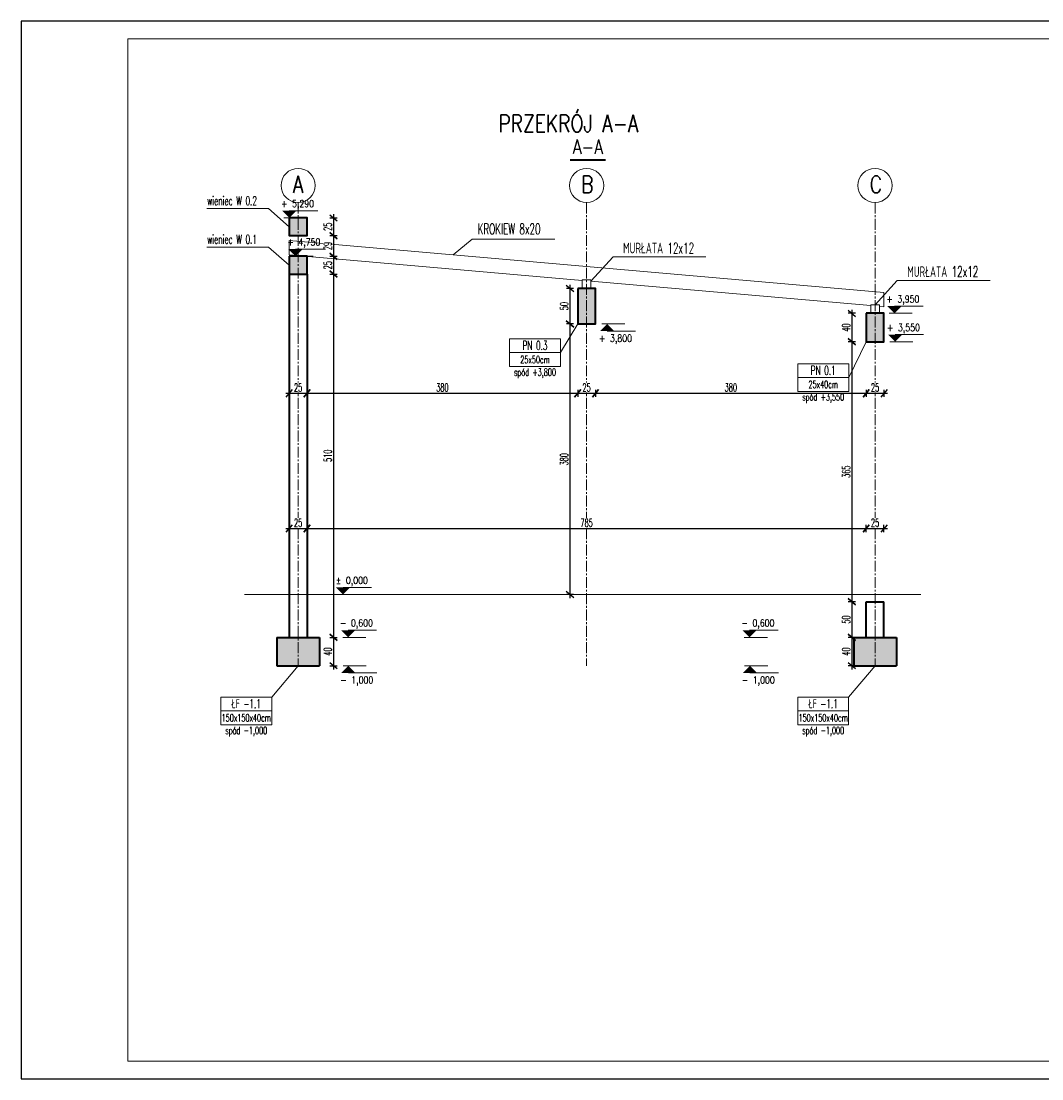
# Model space of a CAD drawing. Header units: centimetres. Extents: x 125945 to 146944, y 20629 to 31773.
# Tile 4 of 80: x 125945 to 127378, y 22758 to 24243. Entities that reach past the tile are written whole.
import ezdxf
from ezdxf.enums import TextEntityAlignment as Align

# ---------------------------------------------------------------- set-up
doc = ezdxf.new("R2010")
doc.units = ezdxf.units.CM
doc.linetypes.add('CENTER2', pattern=[28.575, 19.05, -3.175, 3.175, -3.175])
for name, color, linetype, lineweight in [('e-cad_cienkie', 88, 'Continuous', 15), ('e-cad_opisy', 7, 'Continuous', 15), ('e-cad_osie', 172, 'CENTER2', 9), ('e-cad_wymiary', 66, 'Continuous', 15), ('e-cad_wypelnienia', 254, 'Continuous', 9), ('K- OPISY', 40, 'Continuous', 15), ('K-DREWNO', 36, 'Continuous', 20), ('K-FUNDAMENTY', 44, 'Continuous', 35), ('K-ŚCIANY KONSTRUKCYJNE', 16, 'Continuous', 35), ('K-ŻELBET', 204, 'Continuous', 35)]:
    doc.layers.add(name, color=color, linetype=linetype, lineweight=lineweight)
doc.styles.add('e-cad_1', font='simplex.shx', dxfattribs={"width": 0.6})
doc.styles.add('e-cad_2', font='simplex.shx', dxfattribs={"width": 0.8})
doc.styles.add('simpl', font='simplex.shx', dxfattribs={"width": 0.6})
doc.dimstyles.new('e-cad_1_50_[cm]', dxfattribs={"dimscale": 5, "dimtxt": 2.25, "dimasz": 1.75, "dimexe": 1, "dimexo": 0, "dimgap": 0.5, "dimtad": 1, "dimdec": 1, "dimrnd": 0.5, "dimdsep": 46, "dimtxsty": 'simpl', "dimblk": 'OBLIQUE', "dimcen": 0, "dimdle": 1, "dimclrd": 256, "dimclre": 256, "dimclrt": 256, "dimadec": 0, "dimazin": 0, "dimtfac": 1, "dimtdec": 1, "dimtix": 1, "dimtmove": 2, "dimatfit": 3, "dimldrblk": 'OBLIQUE', "dimfxl": 1, "dimfxlon": 1, "dimtfill": 1, "dimarcsym": 0})

# ---------------------------------------------------------------- blocks, each defined once
blk = doc.blocks.new('e-cad_kota_2')
blk.add_line((0, 2), (8, 2))
blk.add_lwpolyline([(0, 0, 0, 4, 0), (0, 2, 4, 4, 0)], format="xyseb")
at = {"style": 'e-cad_1', "width": 0.8}
blk.add_attdef('ZNAK', text='', height=2, dxfattribs=at).set_placement((-0.5, 3), align=Align.RIGHT)
blk.add_attdef('RZEDNA', (0.8, 3), '', height=2, dxfattribs=at)
blk = doc.blocks.new('e-cad_kota_2_1')
blk.add_line((0, -2), (8, -2))
blk.add_lwpolyline([(0, 0, 0, 4, 0), (0, -2, 4, 4, 0)], format="xyseb")
at = {"style": 'e-cad_1', "width": 0.8}
blk.add_attdef('ZNAK', text='', height=2, dxfattribs=at).set_placement((-0.5, -5), align=Align.RIGHT)
blk.add_attdef('RZEDNA', (0.8, -5), '', height=2, dxfattribs=at)
blk = doc.blocks.new('_Oblique')
at = {"color": 0, "linetype": 'ByBlock', "lineweight": -2}
blk.add_line((0.5, 0.6), (-0.5, -0.6), dxfattribs=at)
blk = doc.blocks.new('*D3919')
at = {"layer": 'Defpoints', "color": 0}
for p in [(126321.2, 23516.3), (126346.2, 23516.3)]:
    blk.add_point(p, dxfattribs=at)
at = {"layer": 'e-cad_wymiary', "lineweight": -2, "ltscale": 2}
for p, q in [((126316.2, 23530.6), (126351.2, 23530.6)), ((126321.2, 23525.6), (126321.2, 23535.6)), ((126346.2, 23525.6), (126346.2, 23535.6))]:
    blk.add_line(p, q, dxfattribs=at)
at = {"layer": 'e-cad_wymiary', "lineweight": -2, "xscale": 8.75, "yscale": 8.75, "zscale": 8.75, "rotation": 180}
blk.add_blockref('_Oblique', (126321.2, 23530.6), dxfattribs=at)
at = {"layer": 'e-cad_wymiary', "lineweight": -2, "xscale": 8.75, "yscale": 8.75, "zscale": 8.75}
blk.add_blockref('_Oblique', (126346.2, 23530.6), dxfattribs=at)
at = {"layer": 'e-cad_wymiary', "ltscale": 2, "insert": (126333.7, 23538.7), "char_height": 11.25, "attachment_point": 5, "style": 'simpl', "bg_fill": 3, "box_fill_scale": 1.1, "bg_fill_color": 256, "bg_fill_true_color": 13158600, "bg_fill_transparency": 0}
blk.add_mtext('25', dxfattribs=at)
at = {"layer": 'Defpoints', "color": 0}
blk.add_point((126346.2, 23530.6), dxfattribs=at)
blk = doc.blocks.new('*D3920')
at = {"layer": 'Defpoints', "color": 0}
for p in [(127131.2, 23530.6), (126346.2, 23516.3), (127131.2, 23427.8)]:
    blk.add_point(p, dxfattribs=at)
at = {"layer": 'e-cad_wymiary', "lineweight": -2, "ltscale": 2}
for p, q in [((126341.2, 23530.6), (127136.2, 23530.6)), ((126346.2, 23525.6), (126346.2, 23535.6)), ((127131.2, 23525.6), (127131.2, 23535.6))]:
    blk.add_line(p, q, dxfattribs=at)
at = {"layer": 'e-cad_wymiary', "lineweight": -2, "xscale": 8.75, "yscale": 8.75, "zscale": 8.75, "rotation": 180}
blk.add_blockref('_Oblique', (126346.2, 23530.6), dxfattribs=at)
at = {"layer": 'e-cad_wymiary', "lineweight": -2, "xscale": 8.75, "yscale": 8.75, "zscale": 8.75}
blk.add_blockref('_Oblique', (127131.2, 23530.6), dxfattribs=at)
at = {"layer": 'e-cad_wymiary', "ltscale": 2, "insert": (126738.7, 23538.7), "char_height": 11.25, "attachment_point": 5, "style": 'simpl', "bg_fill": 3, "box_fill_scale": 1.1, "bg_fill_color": 256, "bg_fill_true_color": 13158600, "bg_fill_transparency": 0}
blk.add_mtext('785', dxfattribs=at)
blk = doc.blocks.new('*D3921')
at = {"layer": 'Defpoints', "color": 0}
for p in [(127131.2, 23427.8), (127156.2, 23427.8)]:
    blk.add_point(p, dxfattribs=at)
at = {"layer": 'e-cad_wymiary', "lineweight": -2, "ltscale": 2}
for p, q in [((127126.2, 23530.6), (127161.2, 23530.6)), ((127131.2, 23525.6), (127131.2, 23535.6)), ((127156.2, 23525.6), (127156.2, 23535.6))]:
    blk.add_line(p, q, dxfattribs=at)
at = {"layer": 'e-cad_wymiary', "lineweight": -2, "xscale": 8.75, "yscale": 8.75, "zscale": 8.75, "rotation": 180}
blk.add_blockref('_Oblique', (127131.2, 23530.6), dxfattribs=at)
at = {"layer": 'e-cad_wymiary', "lineweight": -2, "xscale": 8.75, "yscale": 8.75, "zscale": 8.75}
blk.add_blockref('_Oblique', (127156.2, 23530.6), dxfattribs=at)
at = {"layer": 'e-cad_wymiary', "ltscale": 2, "insert": (127143.7, 23538.7), "char_height": 11.25, "attachment_point": 5, "style": 'simpl', "bg_fill": 3, "box_fill_scale": 1.1, "bg_fill_color": 256, "bg_fill_true_color": 13158600, "bg_fill_transparency": 0}
blk.add_mtext('25', dxfattribs=at)
at = {"layer": 'Defpoints', "color": 0}
blk.add_point((127156.2, 23530.6), dxfattribs=at)
blk = doc.blocks.new('*D3922')
at = {"layer": 'Defpoints', "color": 0}
for p in [(127131.2, 23832.8), (127111.1, 23792.8), (127131.2, 23792.8)]:
    blk.add_point(p, dxfattribs=at)
at = {"layer": 'e-cad_wymiary', "lineweight": -2, "ltscale": 2}
for p, q in [((127111.1, 23837.8), (127111.1, 23787.8)), ((127116.1, 23832.8), (127106.1, 23832.8)), ((127116.1, 23792.8), (127106.1, 23792.8))]:
    blk.add_line(p, q, dxfattribs=at)
at = {"layer": 'e-cad_wymiary', "lineweight": -2, "xscale": 8.75, "yscale": 8.75, "zscale": 8.75}
for p, rotation in [((127111.1, 23832.8), 90), ((127111.1, 23792.8), 270)]:
    blk.add_blockref('_Oblique', p, dxfattribs=dict(at, rotation=rotation))
at = {"layer": 'e-cad_wymiary', "ltscale": 2, "insert": (127103, 23812.8), "char_height": 11.25, "attachment_point": 5, "rotation": 90, "style": 'simpl', "bg_fill": 3, "box_fill_scale": 1.1, "bg_fill_color": 256, "bg_fill_true_color": 13158600, "bg_fill_transparency": 0}
blk.add_mtext('40', dxfattribs=at)
blk = doc.blocks.new('*D3923')
at = {"layer": 'Defpoints', "color": 0}
for p in [(127131.2, 23792.8), (127111.1, 23427.8), (127131.2, 23427.8)]:
    blk.add_point(p, dxfattribs=at)
at = {"layer": 'e-cad_wymiary', "lineweight": -2, "ltscale": 2}
for p, q in [((127116.1, 23792.8), (127106.1, 23792.8)), ((127111.1, 23797.8), (127111.1, 23422.8)), ((127116.1, 23427.8), (127106.1, 23427.8))]:
    blk.add_line(p, q, dxfattribs=at)
at = {"layer": 'e-cad_wymiary', "lineweight": -2, "xscale": 8.75, "yscale": 8.75, "zscale": 8.75}
for p, rotation in [((127111.1, 23792.8), 90), ((127111.1, 23427.8), 270)]:
    blk.add_blockref('_Oblique', p, dxfattribs=dict(at, rotation=rotation))
at = {"layer": 'e-cad_wymiary', "ltscale": 2, "insert": (127103, 23610.3), "char_height": 11.25, "attachment_point": 5, "rotation": 90, "style": 'simpl', "bg_fill": 3, "box_fill_scale": 1.1, "bg_fill_color": 256, "bg_fill_true_color": 13158600, "bg_fill_transparency": 0}
blk.add_mtext('365', dxfattribs=at)
blk = doc.blocks.new('*D3924')
at = {"layer": 'Defpoints', "color": 0}
for p in [(127131.2, 23427.8), (127111.1, 23377.8), (127131.2, 23377.8)]:
    blk.add_point(p, dxfattribs=at)
at = {"layer": 'e-cad_wymiary', "lineweight": -2, "ltscale": 2}
for p, q in [((127116.1, 23427.8), (127106.1, 23427.8)), ((127111.1, 23432.8), (127111.1, 23372.8)), ((127116.1, 23377.8), (127106.1, 23377.8))]:
    blk.add_line(p, q, dxfattribs=at)
at = {"layer": 'e-cad_wymiary', "lineweight": -2, "xscale": 8.75, "yscale": 8.75, "zscale": 8.75}
for p, rotation in [((127111.1, 23427.8), 90), ((127111.1, 23377.8), 270)]:
    blk.add_blockref('_Oblique', p, dxfattribs=dict(at, rotation=rotation))
at = {"layer": 'e-cad_wymiary', "ltscale": 2, "insert": (127103, 23402.8), "char_height": 11.25, "attachment_point": 5, "rotation": 90, "style": 'simpl', "bg_fill": 3, "box_fill_scale": 1.1, "bg_fill_color": 256, "bg_fill_true_color": 13158600, "bg_fill_transparency": 0}
blk.add_mtext('50', dxfattribs=at)
blk = doc.blocks.new('*D3925')
at = {"layer": 'Defpoints', "color": 0}
for p in [(127131.2, 23377.8), (127111.1, 23337.8), (127123.7, 23337.8)]:
    blk.add_point(p, dxfattribs=at)
at = {"layer": 'e-cad_wymiary', "lineweight": -2, "ltscale": 2}
for p, q in [((127116.1, 23377.8), (127106.1, 23377.8)), ((127111.1, 23382.8), (127111.1, 23332.8)), ((127116.1, 23337.8), (127106.1, 23337.8))]:
    blk.add_line(p, q, dxfattribs=at)
at = {"layer": 'e-cad_wymiary', "lineweight": -2, "xscale": 8.75, "yscale": 8.75, "zscale": 8.75}
for p, rotation in [((127111.1, 23377.8), 90), ((127111.1, 23337.8), 270)]:
    blk.add_blockref('_Oblique', p, dxfattribs=dict(at, rotation=rotation))
at = {"layer": 'e-cad_wymiary', "ltscale": 2, "insert": (127103, 23357.8), "char_height": 11.25, "attachment_point": 5, "rotation": 90, "style": 'simpl', "bg_fill": 3, "box_fill_scale": 1.1, "bg_fill_color": 256, "bg_fill_true_color": 13158600, "bg_fill_transparency": 0}
blk.add_mtext('40', dxfattribs=at)
blk = doc.blocks.new('*D3926')
at = {"layer": 'Defpoints', "color": 0}
for p in [(126726.2, 23867.8), (126715.3, 23817.8), (126726.2, 23817.8)]:
    blk.add_point(p, dxfattribs=at)
at = {"layer": 'e-cad_wymiary', "lineweight": -2, "ltscale": 2}
for p, q in [((126720.3, 23867.8), (126710.3, 23867.8)), ((126715.3, 23872.8), (126715.3, 23812.8)), ((126720.3, 23817.8), (126710.3, 23817.8))]:
    blk.add_line(p, q, dxfattribs=at)
at = {"layer": 'e-cad_wymiary', "lineweight": -2, "xscale": 8.75, "yscale": 8.75, "zscale": 8.75}
for p, rotation in [((126715.3, 23867.8), 90), ((126715.3, 23817.8), 270)]:
    blk.add_blockref('_Oblique', p, dxfattribs=dict(at, rotation=rotation))
at = {"layer": 'e-cad_wymiary', "ltscale": 2, "insert": (126707.2, 23842.8), "char_height": 11.25, "attachment_point": 5, "rotation": 90, "style": 'simpl', "bg_fill": 3, "box_fill_scale": 1.1, "bg_fill_color": 256, "bg_fill_true_color": 13158600, "bg_fill_transparency": 0}
blk.add_mtext('50', dxfattribs=at)
blk = doc.blocks.new('*D3927')
at = {"layer": 'Defpoints', "color": 0}
for p in [(126726.2, 23817.8), (126715.3, 23437.8), (126733.2, 23437.8)]:
    blk.add_point(p, dxfattribs=at)
at = {"layer": 'e-cad_wymiary', "lineweight": -2, "ltscale": 2}
for p, q in [((126715.3, 23822.8), (126715.3, 23432.8)), ((126720.3, 23817.8), (126710.3, 23817.8)), ((126720.3, 23437.8), (126710.3, 23437.8))]:
    blk.add_line(p, q, dxfattribs=at)
at = {"layer": 'e-cad_wymiary', "lineweight": -2, "xscale": 8.75, "yscale": 8.75, "zscale": 8.75}
for p, rotation in [((126715.3, 23817.8), 90), ((126715.3, 23437.8), 270)]:
    blk.add_blockref('_Oblique', p, dxfattribs=dict(at, rotation=rotation))
at = {"layer": 'e-cad_wymiary', "ltscale": 2, "insert": (126707.2, 23627.8), "char_height": 11.25, "attachment_point": 5, "rotation": 90, "style": 'simpl', "bg_fill": 3, "box_fill_scale": 1.1, "bg_fill_color": 256, "bg_fill_true_color": 13158600, "bg_fill_transparency": 0}
blk.add_mtext('380', dxfattribs=at)
blk = doc.blocks.new('*D3928')
at = {"layer": 'Defpoints', "color": 0}
for p in [(126346.2, 23966.8), (126346.2, 23941.8)]:
    blk.add_point(p, dxfattribs=at)
at = {"layer": 'e-cad_wymiary', "lineweight": -2, "ltscale": 2}
for p, q in [((126383.3, 23971.8), (126383.3, 23936.8)), ((126378.3, 23966.8), (126388.3, 23966.8)), ((126378.3, 23941.8), (126388.3, 23941.8))]:
    blk.add_line(p, q, dxfattribs=at)
at = {"layer": 'e-cad_wymiary', "lineweight": -2, "xscale": 8.75, "yscale": 8.75, "zscale": 8.75}
for p, rotation in [((126383.3, 23966.8), 90), ((126383.3, 23941.8), 270)]:
    blk.add_blockref('_Oblique', p, dxfattribs=dict(at, rotation=rotation))
at = {"layer": 'e-cad_wymiary', "ltscale": 2, "insert": (126375.2, 23954.3), "char_height": 11.25, "attachment_point": 5, "rotation": 90, "style": 'simpl', "bg_fill": 3, "box_fill_scale": 1.1, "bg_fill_color": 256, "bg_fill_true_color": 13158600, "bg_fill_transparency": 0}
blk.add_mtext('25', dxfattribs=at)
at = {"layer": 'Defpoints', "color": 0}
blk.add_point((126383.3, 23941.8), dxfattribs=at)
blk = doc.blocks.new('*D3929')
at = {"layer": 'Defpoints', "color": 0}
for p in [(126346.2, 23941.8), (126346.2, 23912.8)]:
    blk.add_point(p, dxfattribs=at)
at = {"layer": 'e-cad_wymiary', "lineweight": -2, "ltscale": 2}
for p, q in [((126378.3, 23941.8), (126388.3, 23941.8)), ((126383.3, 23946.8), (126383.3, 23907.8)), ((126378.3, 23912.8), (126388.3, 23912.8))]:
    blk.add_line(p, q, dxfattribs=at)
at = {"layer": 'e-cad_wymiary', "lineweight": -2, "xscale": 8.75, "yscale": 8.75, "zscale": 8.75}
for p, rotation in [((126383.3, 23941.8), 90), ((126383.3, 23912.8), 270)]:
    blk.add_blockref('_Oblique', p, dxfattribs=dict(at, rotation=rotation))
at = {"layer": 'e-cad_wymiary', "ltscale": 2, "insert": (126375.2, 23927.3), "char_height": 11.25, "attachment_point": 5, "rotation": 90, "style": 'simpl', "bg_fill": 3, "box_fill_scale": 1.1, "bg_fill_color": 256, "bg_fill_true_color": 13158600, "bg_fill_transparency": 0}
blk.add_mtext('29', dxfattribs=at)
at = {"layer": 'Defpoints', "color": 0}
blk.add_point((126383.3, 23912.8), dxfattribs=at)
blk = doc.blocks.new('*D3930')
at = {"layer": 'Defpoints', "color": 0}
for p in [(126346.2, 23912.8), (126346.2, 23887.8)]:
    blk.add_point(p, dxfattribs=at)
at = {"layer": 'e-cad_wymiary', "lineweight": -2, "ltscale": 2}
for p, q in [((126378.3, 23912.8), (126388.3, 23912.8)), ((126383.3, 23917.8), (126383.3, 23882.8)), ((126378.3, 23887.8), (126388.3, 23887.8))]:
    blk.add_line(p, q, dxfattribs=at)
at = {"layer": 'e-cad_wymiary', "lineweight": -2, "xscale": 8.75, "yscale": 8.75, "zscale": 8.75}
for p, rotation in [((126383.3, 23912.8), 90), ((126383.3, 23887.8), 270)]:
    blk.add_blockref('_Oblique', p, dxfattribs=dict(at, rotation=rotation))
at = {"layer": 'e-cad_wymiary', "ltscale": 2, "insert": (126375.2, 23900.3), "char_height": 11.25, "attachment_point": 5, "rotation": 90, "style": 'simpl', "bg_fill": 3, "box_fill_scale": 1.1, "bg_fill_color": 256, "bg_fill_true_color": 13158600, "bg_fill_transparency": 0}
blk.add_mtext('25', dxfattribs=at)
at = {"layer": 'Defpoints', "color": 0}
blk.add_point((126383.3, 23887.8), dxfattribs=at)
blk = doc.blocks.new('*D3931')
at = {"layer": 'Defpoints', "color": 0}
for p in [(126346.2, 23887.8), (126363.7, 23377.8), (126383.3, 23377.8)]:
    blk.add_point(p, dxfattribs=at)
at = {"layer": 'e-cad_wymiary', "lineweight": -2, "ltscale": 2}
for p, q in [((126378.3, 23887.8), (126388.3, 23887.8)), ((126383.3, 23892.8), (126383.3, 23372.8)), ((126378.3, 23377.8), (126388.3, 23377.8))]:
    blk.add_line(p, q, dxfattribs=at)
at = {"layer": 'e-cad_wymiary', "lineweight": -2, "xscale": 8.75, "yscale": 8.75, "zscale": 8.75}
for p, rotation in [((126383.3, 23887.8), 90), ((126383.3, 23377.8), 270)]:
    blk.add_blockref('_Oblique', p, dxfattribs=dict(at, rotation=rotation))
at = {"layer": 'e-cad_wymiary', "ltscale": 2, "insert": (126375.2, 23632.8), "char_height": 11.25, "attachment_point": 5, "rotation": 90, "style": 'simpl', "bg_fill": 3, "box_fill_scale": 1.1, "bg_fill_color": 256, "bg_fill_true_color": 13158600, "bg_fill_transparency": 0}
blk.add_mtext('510', dxfattribs=at)
blk = doc.blocks.new('*D3932')
at = {"layer": 'Defpoints', "color": 0}
for p in [(126363.7, 23377.8), (126363.7, 23337.8), (126383.3, 23337.8)]:
    blk.add_point(p, dxfattribs=at)
at = {"layer": 'e-cad_wymiary', "lineweight": -2, "ltscale": 2}
for p, q in [((126378.3, 23377.8), (126388.3, 23377.8)), ((126383.3, 23382.8), (126383.3, 23332.8)), ((126378.3, 23337.8), (126388.3, 23337.8))]:
    blk.add_line(p, q, dxfattribs=at)
at = {"layer": 'e-cad_wymiary', "lineweight": -2, "xscale": 8.75, "yscale": 8.75, "zscale": 8.75}
for p, rotation in [((126383.3, 23377.8), 90), ((126383.3, 23337.8), 270)]:
    blk.add_blockref('_Oblique', p, dxfattribs=dict(at, rotation=rotation))
at = {"layer": 'e-cad_wymiary', "ltscale": 2, "insert": (126375.2, 23357.8), "char_height": 11.25, "attachment_point": 5, "rotation": 90, "style": 'simpl', "bg_fill": 3, "box_fill_scale": 1.1, "bg_fill_color": 256, "bg_fill_true_color": 13158600, "bg_fill_transparency": 0}
blk.add_mtext('40', dxfattribs=at)
blk = doc.blocks.new('*D3933')
at = {"layer": 'Defpoints', "color": 0}
for p in [(126726.2, 23867.8), (126346.2, 23807.2), (126726.2, 23720.5)]:
    blk.add_point(p, dxfattribs=at)
at = {"layer": 'e-cad_wymiary', "lineweight": -2, "ltscale": 2}
for p, q in [((126341.2, 23720.5), (126731.2, 23720.5)), ((126346.2, 23725.5), (126346.2, 23715.5)), ((126726.2, 23725.5), (126726.2, 23715.5))]:
    blk.add_line(p, q, dxfattribs=at)
at = {"layer": 'e-cad_wymiary', "lineweight": -2, "xscale": 8.75, "yscale": 8.75, "zscale": 8.75, "rotation": 180}
blk.add_blockref('_Oblique', (126346.2, 23720.5), dxfattribs=at)
at = {"layer": 'e-cad_wymiary', "lineweight": -2, "xscale": 8.75, "yscale": 8.75, "zscale": 8.75}
blk.add_blockref('_Oblique', (126726.2, 23720.5), dxfattribs=at)
at = {"layer": 'e-cad_wymiary', "ltscale": 2, "insert": (126536.2, 23728.6), "char_height": 11.25, "attachment_point": 5, "style": 'simpl', "bg_fill": 3, "box_fill_scale": 1.1, "bg_fill_color": 256, "bg_fill_true_color": 13158600, "bg_fill_transparency": 0}
blk.add_mtext('380', dxfattribs=at)
blk = doc.blocks.new('*D3934')
at = {"layer": 'Defpoints', "color": 0}
for p in [(126726.2, 23867.8), (126751.2, 23817.8)]:
    blk.add_point(p, dxfattribs=at)
at = {"layer": 'e-cad_wymiary', "lineweight": -2, "ltscale": 2}
for p, q in [((126721.2, 23720.5), (126756.2, 23720.5)), ((126726.2, 23725.5), (126726.2, 23715.5)), ((126751.2, 23725.5), (126751.2, 23715.5))]:
    blk.add_line(p, q, dxfattribs=at)
at = {"layer": 'e-cad_wymiary', "lineweight": -2, "xscale": 8.75, "yscale": 8.75, "zscale": 8.75, "rotation": 180}
blk.add_blockref('_Oblique', (126726.2, 23720.5), dxfattribs=at)
at = {"layer": 'e-cad_wymiary', "lineweight": -2, "xscale": 8.75, "yscale": 8.75, "zscale": 8.75}
blk.add_blockref('_Oblique', (126751.2, 23720.5), dxfattribs=at)
at = {"layer": 'e-cad_wymiary', "ltscale": 2, "insert": (126738.7, 23728.6), "char_height": 11.25, "attachment_point": 5, "style": 'simpl', "bg_fill": 3, "box_fill_scale": 1.1, "bg_fill_color": 256, "bg_fill_true_color": 13158600, "bg_fill_transparency": 0}
blk.add_mtext('25', dxfattribs=at)
at = {"layer": 'Defpoints', "color": 0}
blk.add_point((126751.2, 23720.5), dxfattribs=at)
blk = doc.blocks.new('*D3935')
at = {"layer": 'Defpoints', "color": 0}
for p in [(126751.2, 23817.8), (127131.2, 23792.8), (127131.2, 23720.5)]:
    blk.add_point(p, dxfattribs=at)
at = {"layer": 'e-cad_wymiary', "lineweight": -2, "ltscale": 2}
for p, q in [((126746.2, 23720.5), (127136.2, 23720.5)), ((126751.2, 23725.5), (126751.2, 23715.5)), ((127131.2, 23725.5), (127131.2, 23715.5))]:
    blk.add_line(p, q, dxfattribs=at)
at = {"layer": 'e-cad_wymiary', "lineweight": -2, "xscale": 8.75, "yscale": 8.75, "zscale": 8.75, "rotation": 180}
blk.add_blockref('_Oblique', (126751.2, 23720.5), dxfattribs=at)
at = {"layer": 'e-cad_wymiary', "lineweight": -2, "xscale": 8.75, "yscale": 8.75, "zscale": 8.75}
blk.add_blockref('_Oblique', (127131.2, 23720.5), dxfattribs=at)
at = {"layer": 'e-cad_wymiary', "ltscale": 2, "insert": (126941.2, 23728.6), "char_height": 11.25, "attachment_point": 5, "style": 'simpl', "bg_fill": 3, "box_fill_scale": 1.1, "bg_fill_color": 256, "bg_fill_true_color": 13158600, "bg_fill_transparency": 0}
blk.add_mtext('380', dxfattribs=at)
blk = doc.blocks.new('*D3936')
at = {"layer": 'Defpoints', "color": 0}
for p in [(127131.2, 23792.8), (127156.2, 23792.8)]:
    blk.add_point(p, dxfattribs=at)
at = {"layer": 'e-cad_wymiary', "lineweight": -2, "ltscale": 2}
for p, q in [((127126.2, 23720.5), (127161.2, 23720.5)), ((127131.2, 23725.5), (127131.2, 23715.5)), ((127156.2, 23725.5), (127156.2, 23715.5))]:
    blk.add_line(p, q, dxfattribs=at)
at = {"layer": 'e-cad_wymiary', "lineweight": -2, "xscale": 8.75, "yscale": 8.75, "zscale": 8.75, "rotation": 180}
blk.add_blockref('_Oblique', (127131.2, 23720.5), dxfattribs=at)
at = {"layer": 'e-cad_wymiary', "lineweight": -2, "xscale": 8.75, "yscale": 8.75, "zscale": 8.75}
blk.add_blockref('_Oblique', (127156.2, 23720.5), dxfattribs=at)
at = {"layer": 'e-cad_wymiary', "ltscale": 2, "insert": (127143.7, 23728.6), "char_height": 11.25, "attachment_point": 5, "style": 'simpl', "bg_fill": 3, "box_fill_scale": 1.1, "bg_fill_color": 256, "bg_fill_true_color": 13158600, "bg_fill_transparency": 0}
blk.add_mtext('25', dxfattribs=at)
at = {"layer": 'Defpoints', "color": 0}
blk.add_point((127156.2, 23720.5), dxfattribs=at)
blk = doc.blocks.new('*D3937')
at = {"layer": 'Defpoints', "color": 0}
for p in [(126321.2, 23676.8), (126346.2, 23676.8)]:
    blk.add_point(p, dxfattribs=at)
at = {"layer": 'e-cad_wymiary', "lineweight": -2, "ltscale": 2}
for p, q in [((126316.2, 23720.5), (126351.2, 23720.5)), ((126321.2, 23715.5), (126321.2, 23725.5)), ((126346.2, 23715.5), (126346.2, 23725.5))]:
    blk.add_line(p, q, dxfattribs=at)
at = {"layer": 'e-cad_wymiary', "lineweight": -2, "xscale": 8.75, "yscale": 8.75, "zscale": 8.75, "rotation": 180}
blk.add_blockref('_Oblique', (126321.2, 23720.5), dxfattribs=at)
at = {"layer": 'e-cad_wymiary', "lineweight": -2, "xscale": 8.75, "yscale": 8.75, "zscale": 8.75}
blk.add_blockref('_Oblique', (126346.2, 23720.5), dxfattribs=at)
at = {"layer": 'e-cad_wymiary', "ltscale": 2, "insert": (126333.7, 23728.6), "char_height": 11.25, "attachment_point": 5, "style": 'simpl', "bg_fill": 3, "box_fill_scale": 1.1, "bg_fill_color": 256, "bg_fill_true_color": 13158600, "bg_fill_transparency": 0}
blk.add_mtext('25', dxfattribs=at)
at = {"layer": 'Defpoints', "color": 0}
blk.add_point((126346.2, 23720.5), dxfattribs=at)
blk = doc.blocks.new('e-cad_przekroj_nazwa_1')
at = {"const_width": 0.5}
blk.add_lwpolyline([(5, 0), (-5, 0)], dxfattribs=at)
at = {"style": 'e-cad_1', "width": 0.8}
blk.add_attdef('SYMBOL', text='', height=4, dxfattribs=at).set_placement((0, 1.75), align=Align.CENTER)

msp = doc.modelspace()

# ---------------------------------------------------------------- hatches: boundary and pattern name
at = {"layer": 'e-cad_wypelnienia', "ltscale": 0.8}
h = msp.add_hatch(dxfattribs=at)
h.set_pattern_fill('ANSI33', color=256)
h.set_pattern_definition([(45, (126303.7, 23337.8206), (-4.490128, 4.490128), []), (45, (126308.19, 23337.8206), (-4.490128, 4.490128), [3.175, -1.5875])])
h.paths.add_polyline_path([(127113.7, 23337.82), (127143.7, 23337.82), (127143.7, 23377.82), (127113.7, 23377.82), (127113.7, 23337.82)], is_closed=False)
h.paths.add_polyline_path([(126303.7, 23337.82), (126333.7, 23337.82), (126333.7, 23377.82), (126303.7, 23377.82), (126303.7, 23337.82)], is_closed=False)
h.paths.add_polyline_path([(126333.7, 23337.82), (126363.7, 23337.82), (126363.7, 23377.82), (126333.7, 23377.82), (126333.7, 23337.82)], is_closed=False)
h.paths.add_polyline_path([(127143.7, 23337.82), (127173.7, 23337.82), (127173.7, 23377.82), (127143.7, 23377.82), (127143.7, 23337.82)], is_closed=False)
h.paths.add_polyline_path([(127143.7, 23792.82), (127156.2, 23792.82), (127156.2, 23832.82), (127143.7, 23832.82), (127143.7, 23792.82)], is_closed=False)
h.paths.add_polyline_path([(127131.2, 23792.82), (127143.7, 23792.82), (127143.7, 23832.82), (127131.2, 23832.82), (127131.2, 23792.82)], is_closed=False)
h.paths.add_polyline_path([(126751.2, 23817.79), (126751.2, 23867.79), (126738.7, 23867.79), (126738.7, 23817.79), (126751.2, 23817.79)], is_closed=False)
h.paths.add_polyline_path([(126726.2, 23867.79), (126726.2, 23817.79), (126738.7, 23817.79), (126738.7, 23867.79), (126726.2, 23867.79)], is_closed=False)
h.paths.add_polyline_path([(126333.7, 23887.82), (126346.2, 23887.82), (126346.2, 23912.82), (126333.7, 23912.82), (126333.7, 23887.82)], is_closed=False)
h.paths.add_polyline_path([(126321.2, 23887.82), (126333.7, 23887.82), (126333.7, 23912.82), (126321.2, 23912.82), (126321.2, 23887.82)], is_closed=False)
h.paths.add_polyline_path([(126333.7, 23941.82), (126346.2, 23941.82), (126346.2, 23966.82), (126333.7, 23966.82), (126333.7, 23941.82)], is_closed=False)
h.paths.add_polyline_path([(126321.2, 23941.82), (126333.7, 23941.82), (126333.7, 23966.82), (126321.2, 23966.82), (126321.2, 23941.82)], is_closed=False)

# ---------------------------------------------------------------- linework, layer by layer
at = {"layer": 'e-cad_cienkie', "ltscale": 2}
for p, q in [((127163.51, 23832.82), (127196.01, 23832.82)), ((126760.05, 23817.79), (126792.55, 23817.79)), ((127164.36, 23792.82), (127196.86, 23792.82)), ((126396.36, 23377.82), (126428.86, 23377.82)), ((126960.05, 23377.82), (126992.55, 23377.82)), ((126396.82, 23337.82), (126429.32, 23337.82)), ((126960.52, 23337.82), (126993.02, 23337.82))]:
    msp.add_line(p, q, dxfattribs=at)
at = {"layer": 'e-cad_opisy'}
for centre in [(126333.7, 24012.25), (126738.7, 24012.25), (127143.7, 24012.25)]:
    msp.add_circle(centre, 24, dxfattribs=at)
at = {"layer": 'e-cad_osie', "ltscale": 0.8}
for p, q in [((126333.7, 23988.25), (126333.7, 23337.82)), ((126738.7, 23988.25), (126738.7, 23337.82)), ((127143.7, 23988.25), (127143.7, 23337.82))]:
    msp.add_line(p, q, dxfattribs=at)
at = {"layer": 'e-cad_wypelnienia', "ltscale": 0.8}
msp.add_line((126258.53, 23437.82), (127207.96, 23437.82), dxfattribs=at)
at = {"layer": 'K- OPISY', "color": 4, "ltscale": 2}
for p, q in [((126702, 23777.54), (126726.57, 23817.79)), ((127106.64, 23742.58), (127131.2, 23792.82))]:
    msp.add_line(p, q, dxfattribs=at)
at = {"layer": 'K- OPISY', "color": 2}
for points in [[(126205.57, 23979.75), (126292.02, 23979.75), (126321.2, 23954.32)], [(126205.57, 23925.75), (126292.02, 23925.75), (126321.2, 23900.32)]]:
    msp.add_lwpolyline(points, dxfattribs=at)
at = {"layer": 'K- OPISY', "ltscale": 2}
for points in [[(126694.27, 23937.02), (126578.07, 23937.02), (126551.31, 23914.95)], [(126906.23, 23912), (126775.78, 23912), (126744.7, 23877.96)], [(127305.23, 23878.86), (127174.78, 23878.86), (127143.7, 23844.82)]]:
    msp.add_lwpolyline(points, dxfattribs=at)
at = {"layer": 'K- OPISY', "color": 4}
for points in [[(126702, 23796.99), (126630.54, 23796.99), (126630.54, 23777.54), (126702, 23777.54)], [(126702, 23777.54), (126630.54, 23777.54), (126630.54, 23758.1), (126702, 23758.1)], [(127106.64, 23762.02), (127035.17, 23762.02), (127035.17, 23742.58), (127106.64, 23742.58)], [(127106.64, 23742.58), (127035.17, 23742.58), (127035.17, 23723.13), (127106.64, 23723.13)]]:
    msp.add_lwpolyline(points, close=True, dxfattribs=at)
at = {"layer": 'K- OPISY', "color": 32}
for points in [[(126296.6, 23293.95), (126333.7, 23337.82)], [(127106.6, 23293.95), (127143.7, 23337.82)]]:
    msp.add_lwpolyline(points, dxfattribs=at)
for points in [[(126296.6, 23293.95), (126225.14, 23293.95), (126225.14, 23274.5), (126296.6, 23274.5)], [(127106.6, 23293.95), (127035.14, 23293.95), (127035.14, 23274.5), (127106.6, 23274.5)], [(126296.6, 23274.5), (126225.14, 23274.5), (126225.14, 23255.06), (126296.6, 23255.06)], [(127106.6, 23274.5), (127035.14, 23274.5), (127035.14, 23255.06), (127106.6, 23255.06)]]:
    msp.add_lwpolyline(points, close=True, dxfattribs=at)
at = {"layer": 'K-DREWNO', "ltscale": 0.8}
for p, q in [((127156.2, 23862.03), (126321.2, 23935.08)), ((126321.2, 23915.01), (126321.2, 23935.08)), ((126732.7, 23879.01), (126321.2, 23915.01)), ((127137.7, 23843.57), (126744.7, 23877.96)), ((127156.2, 23841.95), (127156.2, 23862.03)), ((127156.2, 23841.95), (127149.7, 23842.52))]:
    msp.add_line(p, q, dxfattribs=at)
for points in [[(126732.7, 23879.79), (126732.7, 23867.79), (126744.7, 23867.79), (126744.7, 23879.79)], [(127137.7, 23844.82), (127137.7, 23832.82), (127149.7, 23832.82), (127149.7, 23844.82)]]:
    msp.add_lwpolyline(points, close=True, dxfattribs=at)
at = {"layer": 'K-FUNDAMENTY', "ltscale": 0.8}
for p, q in [((126303.7, 23377.82), (126363.7, 23377.82)), ((126303.7, 23377.82), (126303.7, 23337.82)), ((126363.7, 23377.82), (126363.7, 23337.82)), ((127113.7, 23377.82), (127113.7, 23337.82)), ((127113.7, 23377.82), (127173.7, 23377.82)), ((127173.7, 23377.82), (127173.7, 23337.82)), ((126303.7, 23337.82), (126363.7, 23337.82)), ((127113.7, 23337.82), (127173.7, 23337.82))]:
    msp.add_line(p, q, dxfattribs=at)
at = {"layer": 'K-ŚCIANY KONSTRUKCYJNE', "ltscale": 0.8}
for p, q in [((126321.2, 23887.82), (126321.2, 23377.82)), ((126346.2, 23887.82), (126346.2, 23377.82)), ((127131.2, 23427.82), (127156.2, 23427.82)), ((127131.2, 23377.82), (127131.2, 23427.82)), ((127156.2, 23377.82), (127156.2, 23427.82))]:
    msp.add_line(p, q, dxfattribs=at)
at = {"layer": 'K-ŻELBET', "ltscale": 0.8}
for points in [[(126321.2, 23966.82), (126321.2, 23941.82), (126346.2, 23941.82), (126346.2, 23966.82)], [(126321.2, 23912.82), (126321.2, 23887.82), (126346.2, 23887.82), (126346.2, 23912.82)], [(126726.2, 23867.79), (126726.2, 23817.79), (126751.2, 23817.79), (126751.2, 23867.79)], [(127131.2, 23832.82), (127131.2, 23792.82), (127156.2, 23792.82), (127156.2, 23832.82)]]:
    msp.add_lwpolyline(points, close=True, dxfattribs=at)

# ---------------------------------------------------------------- block references
at = {"layer": 'e-cad_opisy', "ltscale": 2, "xscale": 5, "yscale": 5, "zscale": 5}
for name, p, values in [('e-cad_przekroj_nazwa_1', (126740.54, 24047.97), {'SYMBOL': 'A-A'}), ('e-cad_kota_2', (127171.01, 23832.82), {'RZEDNA': '3,950', 'ZNAK': '+'}), ('e-cad_kota_2_1', (126767.55, 23817.79), {'RZEDNA': '3,800', 'ZNAK': '+'}), ('e-cad_kota_2', (127171.86, 23792.82), {'RZEDNA': '3,550', 'ZNAK': '+'}), ('e-cad_kota_2', (126967.55, 23377.82), {'RZEDNA': '0,600', 'ZNAK': '-'}), ('e-cad_kota_2_1', (126968.02, 23337.82), {'RZEDNA': '1,000', 'ZNAK': '-'})]:
    msp.add_blockref(name, p, dxfattribs=at).add_auto_attribs(values)

# ---------------------------------------------------------------- texts
at = {"layer": 'e-cad_opisy', "ltscale": 2, "style": 'e-cad_2', "width": 0.8}
for s, p in [('PRZEKRÓJ A-A', (126614.95, 24087.31)), ('A', (126326.19, 24001.75)), ('B', (126731.19, 24001.75)), ('C', (127136.19, 24001.75))]:
    msp.add_text(s, height=24, dxfattribs=at).set_placement(p)
at = {"layer": 'K- OPISY', "color": 2, "style": 'e-cad_1', "width": 0.6}
for s, p in [('wieniec W 0.2', (126206.1, 23984.46)), ('wieniec W 0.1', (126206.1, 23930.46))]:
    msp.add_text(s, height=12.5, dxfattribs=at).set_placement(p)
at = {"layer": 'K- OPISY', "ltscale": 2, "char_height": 15, "width": 1220.6714, "attachment_point": 1, "line_spacing_factor": 0.921669, "style": 'e-cad_1'}
for s, insert in [('KROKIEW 8x20', (126585.66, 23958.72)), ('MURŁATA 12x12', (126789.92, 23931.9)), ('MURŁATA 12x12', (127188.92, 23898.76))]:
    msp.add_mtext(s, dxfattribs=dict(at, insert=insert))
at = {"layer": 'K- OPISY', "color": 4, "width": 71.4626, "attachment_point": 5, "style": 'e-cad_1'}
for s, insert, char_height in [('PN 0.3', (126666.27, 23787.67), 12.5), ('25x50cm', (126666.27, 23767.84), 10), ('spód +3,800', (126666.27, 23748.44), 10), ('PN 0.1', (127070.91, 23752.7), 12.5), ('25x40cm', (127070.91, 23732.88), 10), ('spód +3,550', (127070.91, 23713.47), 10)]:
    msp.add_mtext(s, dxfattribs=dict(at, insert=insert, char_height=char_height))
at = {"layer": 'K- OPISY', "color": 32, "width": 71.4626, "attachment_point": 5, "style": 'e-cad_1'}
for s, insert, char_height in [('ŁF -1.1', (126260.87, 23284.62), 12.5), ('ŁF -1.1', (127070.87, 23284.62), 12.5), ('150x150x40cm', (126260.87, 23264.8), 10), ('150x150x40cm', (127070.87, 23264.8), 10), ('spód -1,000', (126260.87, 23245.39), 10), ('spód -1,000', (127070.87, 23245.39), 10)]:
    msp.add_mtext(s, dxfattribs=dict(at, insert=insert, char_height=char_height))

# ---------------------------------------------------------------- next in the draw order: dimensions: what is measured, and where the dimension line sits
at = {"layer": 'e-cad_wymiary', "ltscale": 2}
for base, p1, p2, picture, middle in [((126383.32, 23941.82), (126346.2, 23966.82), (126346.2, 23941.82), '*D3928', (126375.2, 23954.32)), ((126715.28, 23817.79), (126726.2, 23867.79), (126726.2, 23817.79), '*D3926', (126707.15, 23842.79)), ((127111.08, 23792.82), (127131.2, 23832.82), (127131.2, 23792.82), '*D3922', (127102.95, 23812.82))]:
    dim = msp.add_linear_dim(base=base, p1=p1, p2=p2, angle=90, dimstyle='e-cad_1_50_[cm]', dxfattribs=at)
    dim.commit()
    dim.dimension.update_dxf_attribs({"geometry": picture, "text_midpoint": middle})
dim = msp.add_linear_dim(base=(126346.2, 23530.6), p1=(126321.2, 23516.27), p2=(126346.2, 23516.27), dimstyle='e-cad_1_50_[cm]', dxfattribs=at)
dim.commit()
dim.dimension.update_dxf_attribs({"geometry": '*D3919', "text_midpoint": (126333.7, 23538.72)})

# ---------------------------------------------------------------- next in the draw order: linework, layer by layer
at = {"layer": 'e-cad_cienkie', "ltscale": 2}
msp.add_line((126313.7, 23966.82), (126346.2, 23966.82), dxfattribs=at)

# ---------------------------------------------------------------- next in the draw order: block references
at = {"layer": 'e-cad_opisy', "ltscale": 2, "xscale": 5, "yscale": 5, "zscale": 5}
msp.add_blockref('e-cad_kota_2', (126321.2, 23966.82), dxfattribs=at).add_auto_attribs({'RZEDNA': '5,290', 'ZNAK': '+'})

# ---------------------------------------------------------------- next in the draw order: dimensions: what is measured, and where the dimension line sits
at = {"layer": 'e-cad_wymiary', "ltscale": 2}
dim = msp.add_linear_dim(base=(126383.32, 23912.82), p1=(126346.2, 23941.82), p2=(126346.2, 23912.82), angle=90, dimstyle='e-cad_1_50_[cm]', dxfattribs=at)
dim.commit()
dim.dimension.update_dxf_attribs({"geometry": '*D3929', "text_midpoint": (126375.2, 23927.32)})
dim = msp.add_linear_dim(base=(127131.2, 23530.6), p1=(126346.2, 23516.27), p2=(127131.2, 23427.82), dimstyle='e-cad_1_50_[cm]', dxfattribs=at)
dim.commit()
dim.dimension.update_dxf_attribs({"geometry": '*D3920', "text_midpoint": (126738.7, 23538.72)})

# ---------------------------------------------------------------- next in the draw order: dimensions: what is measured, and where the dimension line sits
for base, p1, p2, picture, middle in [((126383.32, 23887.82), (126346.2, 23912.82), (126346.2, 23887.82), '*D3930', (126375.2, 23900.32)), ((126715.28, 23437.82), (126726.2, 23817.79), (126733.25, 23437.82), '*D3927', (126707.15, 23627.8))]:
    dim = msp.add_linear_dim(base=base, p1=p1, p2=p2, angle=90, dimstyle='e-cad_1_50_[cm]', dxfattribs=at)
    dim.commit()
    dim.dimension.update_dxf_attribs({"geometry": picture, "text_midpoint": middle})
dim = msp.add_linear_dim(base=(127156.2, 23530.6), p1=(127131.2, 23427.82), p2=(127156.2, 23427.82), dimstyle='e-cad_1_50_[cm]', dxfattribs=at)
dim.commit()
dim.dimension.update_dxf_attribs({"geometry": '*D3921', "text_midpoint": (127143.7, 23538.72)})

# ---------------------------------------------------------------- next in the draw order: linework, layer by layer
at = {"layer": 'e-cad_cienkie', "ltscale": 2}
msp.add_line((126322.49, 23912.82), (126354.99, 23912.82), dxfattribs=at)

# ---------------------------------------------------------------- next in the draw order: block references
at = {"layer": 'e-cad_opisy', "ltscale": 2, "xscale": 5, "yscale": 5, "zscale": 5}
msp.add_blockref('e-cad_kota_2', (126329.99, 23912.82), dxfattribs=at).add_auto_attribs({'RZEDNA': '4,750', 'ZNAK': '+'})

# ---------------------------------------------------------------- next in the draw order: dimensions: what is measured, and where the dimension line sits
at = {"layer": 'e-cad_wymiary', "ltscale": 2}
for base, p1, p2, picture, middle in [((126383.32, 23377.82), (126346.2, 23887.82), (126363.7, 23377.82), '*D3931', (126375.2, 23632.82)), ((127111.08, 23427.82), (127131.2, 23792.82), (127131.2, 23427.82), '*D3923', (127102.95, 23610.32))]:
    dim = msp.add_linear_dim(base=base, p1=p1, p2=p2, angle=90, dimstyle='e-cad_1_50_[cm]', dxfattribs=at)
    dim.commit()
    dim.dimension.update_dxf_attribs({"geometry": picture, "text_midpoint": middle})

# ---------------------------------------------------------------- next in the draw order: linework, layer by layer
at = {"layer": 'e-cad_cienkie', "ltscale": 2}
msp.add_line((126389.27, 23437.82), (126421.77, 23437.82), dxfattribs=at)

# ---------------------------------------------------------------- next in the draw order: block references
at = {"layer": 'e-cad_opisy', "ltscale": 2, "xscale": 5, "yscale": 5, "zscale": 5}
msp.add_blockref('e-cad_kota_2', (126396.77, 23437.82), dxfattribs=at).add_auto_attribs({'RZEDNA': '0,000', 'ZNAK': '%%p'})

# ---------------------------------------------------------------- next in the draw order: dimensions: what is measured, and where the dimension line sits
at = {"layer": 'e-cad_wymiary', "ltscale": 2}
dim = msp.add_linear_dim(base=(126726.2, 23720.48), p1=(126346.2, 23807.24), p2=(126726.2, 23867.79), dimstyle='e-cad_1_50_[cm]', dxfattribs=at)
dim.commit()
dim.dimension.update_dxf_attribs({"geometry": '*D3933', "text_midpoint": (126536.2, 23728.61)})
for base, p1, p2, picture, middle in [((127111.08, 23377.82), (127131.2, 23427.82), (127131.2, 23377.82), '*D3924', (127102.95, 23402.82)), ((126383.32, 23337.82), (126363.7, 23377.82), (126363.7, 23337.82), '*D3932', (126375.2, 23357.82))]:
    dim = msp.add_linear_dim(base=base, p1=p1, p2=p2, angle=90, dimstyle='e-cad_1_50_[cm]', dxfattribs=at)
    dim.commit()
    dim.dimension.update_dxf_attribs({"geometry": picture, "text_midpoint": middle})

# ---------------------------------------------------------------- next in the draw order: block references
at = {"layer": 'e-cad_opisy', "ltscale": 2, "xscale": 5, "yscale": 5, "zscale": 5}
for name, p, values in [('e-cad_kota_2', (126403.86, 23377.82), {'RZEDNA': '0,600', 'ZNAK': '-'}), ('e-cad_kota_2_1', (126404.32, 23337.82), {'RZEDNA': '1,000', 'ZNAK': '-'})]:
    msp.add_blockref(name, p, dxfattribs=at).add_auto_attribs(values)

# ---------------------------------------------------------------- next in the draw order: dimensions: what is measured, and where the dimension line sits
at = {"layer": 'e-cad_wymiary', "ltscale": 2}
for base, p1, p2, picture, middle in [((126751.2, 23720.48), (126726.2, 23867.79), (126751.2, 23817.79), '*D3934', (126738.7, 23728.61)), ((126346.2, 23720.48), (126321.2, 23676.79), (126346.2, 23676.79), '*D3937', (126333.7, 23728.61))]:
    dim = msp.add_linear_dim(base=base, p1=p1, p2=p2, dimstyle='e-cad_1_50_[cm]', dxfattribs=at)
    dim.commit()
    dim.dimension.update_dxf_attribs({"geometry": picture, "text_midpoint": middle})
dim = msp.add_linear_dim(base=(127111.08, 23337.82), p1=(127131.2, 23377.82), p2=(127123.73, 23337.82), angle=90, dimstyle='e-cad_1_50_[cm]', dxfattribs=at)
dim.commit()
dim.dimension.update_dxf_attribs({"geometry": '*D3925', "text_midpoint": (127102.95, 23357.82)})

# ---------------------------------------------------------------- next in the draw order: dimensions: what is measured, and where the dimension line sits
dim = msp.add_linear_dim(base=(127131.2, 23720.48), p1=(126751.2, 23817.79), p2=(127131.2, 23792.82), dimstyle='e-cad_1_50_[cm]', dxfattribs=at)
dim.commit()
dim.dimension.update_dxf_attribs({"geometry": '*D3935', "text_midpoint": (126941.2, 23728.61)})

# ---------------------------------------------------------------- next in the draw order: dimensions: what is measured, and where the dimension line sits
dim = msp.add_linear_dim(base=(127156.2, 23720.48), p1=(127131.2, 23792.82), p2=(127156.2, 23792.82), dimstyle='e-cad_1_50_[cm]', dxfattribs=at)
dim.commit()
dim.dimension.update_dxf_attribs({"geometry": '*D3936', "text_midpoint": (127143.7, 23728.61)})

# ---------------------------------------------------------------- next in the draw order: linework, layer by layer
at = {"layer": 'Defpoints'}
msp.add_lwpolyline([(125944.83, 22757.95), (128044.83, 22757.95), (128044.83, 24242.95), (125944.83, 24242.95)], close=True, dxfattribs=at)
at = {"layer": 'e-cad_cienkie'}
msp.add_lwpolyline([(126094.83, 22782.95), (128019.83, 22782.95), (128019.83, 24217.95), (126094.83, 24217.95)], close=True, dxfattribs=at)

doc.saveas('drawing.dxf')
